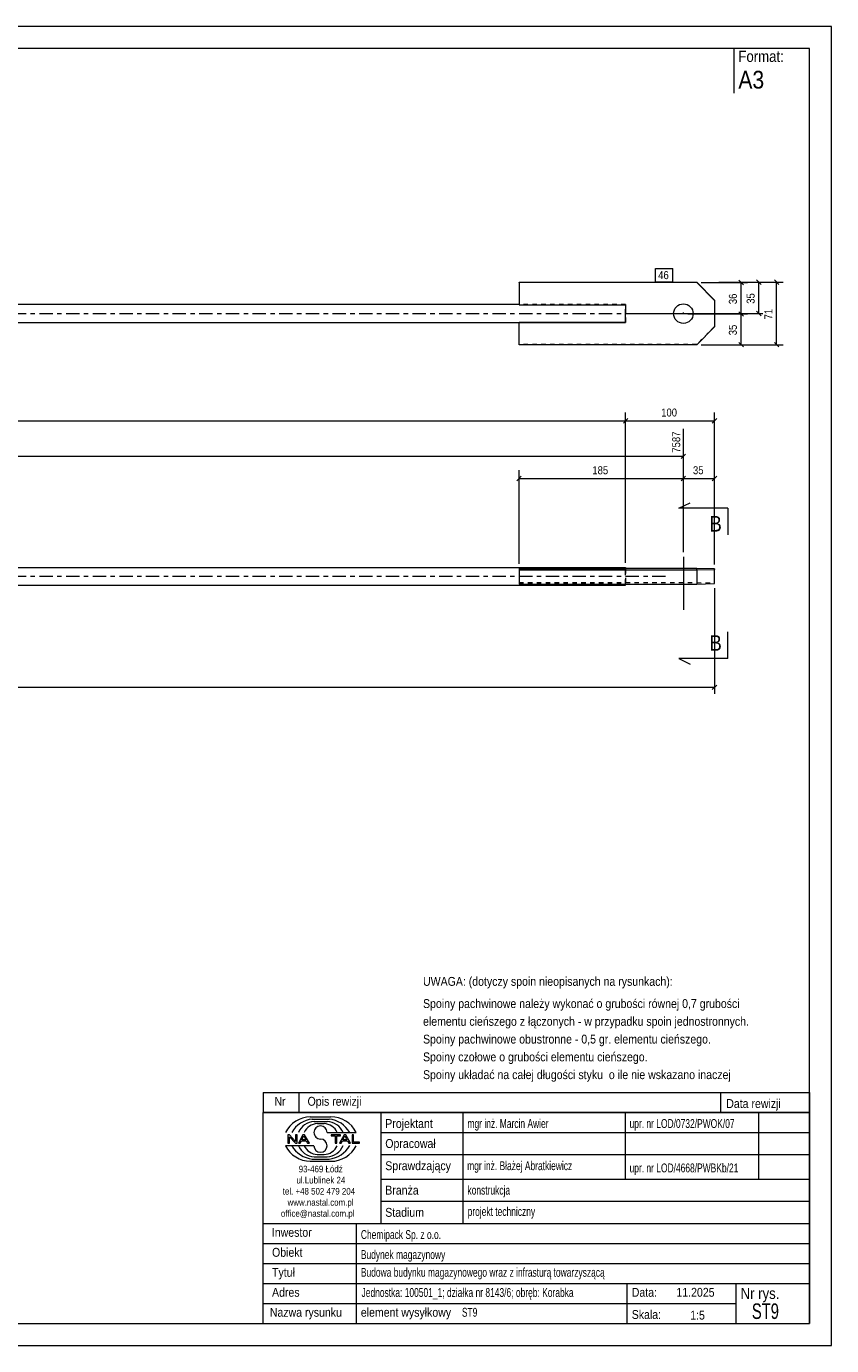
# Model space of a CAD drawing. Header units: millimetres. Extents: x 0 to 420, y 0 to 297.
# Tile 2 of 2: x 239 to 420, y 0 to 297. Entities that reach past the tile are written whole.
import ezdxf

# ---------------------------------------------------------------- set-up
doc = ezdxf.new("R2010")
doc.units = ezdxf.units.MM
for name, pattern in [('XKITLINE00', [0]), ('XKITLINE01', [4, 1, -1, 1, -1]), ('XKITLINE03', [6, 3, -1, 1, -1])]:
    doc.linetypes.add(name, pattern=pattern)
for name, color, linetype, lineweight in [('Arkusz rysunku', 3, 'Continuous', 0), ('Element', 2, 'Continuous', 0), ('Inny typ obiektu', 7, 'Continuous', 0), ('Przekrój', 7, 'Continuous', 0), ('Wymiar', 4, 'Continuous', 0), ('Znak elementu', 2, 'Continuous', 0), ('Śruba', 3, 'Continuous', 0)]:
    doc.layers.add(name, color=color, linetype=linetype, lineweight=lineweight)
doc.styles.add('ARIAL', font='ARIAL.TTF')

msp = doc.modelspace()

# ---------------------------------------------------------------- linework, layer by layer
at = {"layer": 'Arkusz rysunku', "linetype": 'XKITLINE00', "lineweight": 0}
for p, q in [((420, 297), (0, 297)), ((420, 297), (415, 297)), ((420, 0), (420, 297)), ((415, 292), (5, 292)), ((415, 5), (415, 292)), ((5, 5), (415, 5)), ((0, 0), (420, 0))]:
    msp.add_line(p, q, dxfattribs=at)
at = {"layer": 'Element', "linetype": 'XKITLINE00', "lineweight": 0}
for p, q in [((349.62, 239.32), (349.62, 239.4)), ((349.62, 239.4), (389.62, 239.4)), ((349.62, 239.32), (349.62, 234.33)), ((389.62, 239.32), (349.62, 239.32)), ((389.62, 239.4), (393.62, 235.4)), ((389.62, 239.32), (389.62, 239.4)), ((393.62, 235.32), (389.62, 239.32)), ((393.62, 235.4), (393.62, 235.32)), ((393.62, 235.32), (393.62, 229.33)), ((349.62, 234.36), (205.62, 234.36)), ((349.62, 234.33), (373.62, 234.33)), ((373.62, 234.33), (373.62, 233.47)), ((373.62, 233.47), (373.62, 233.36)), ((373.62, 231.21), (373.62, 233.36)), ((205.62, 230.36), (373.62, 230.36)), ((349.62, 230.33), (349.62, 230.36)), ((373.62, 230.33), (349.62, 230.33)), ((349.62, 225.33), (349.62, 230.33)), ((373.62, 231.21), (373.62, 230.33)), ((393.62, 229.33), (389.62, 225.33)), ((389.62, 225.33), (349.62, 225.33)), ((205.62, 175.21), (373.62, 175.21)), ((373.62, 174.76), (349.62, 174.76)), ((349.62, 174.76), (349.62, 174.64)), ((349.62, 174.64), (389.62, 174.64)), ((349.62, 174.64), (349.62, 171.44)), ((373.62, 175.21), (373.62, 174.78)), ((389.62, 174.98), (373.62, 174.98)), ((373.62, 174.76), (373.62, 174.78)), ((393.62, 174.88), (389.62, 174.98)), ((389.62, 174.64), (393.62, 174.74)), ((389.62, 174.64), (389.62, 171.44)), ((393.62, 174.74), (393.62, 174.88)), ((393.62, 171.54), (393.62, 174.74)), ((205.62, 171.21), (373.62, 171.21)), ((349.62, 171.44), (389.62, 171.44)), ((373.62, 171.21), (373.62, 171.44)), ((389.62, 171.44), (393.62, 171.54))]:
    msp.add_line(p, q, dxfattribs=at)
at = {"layer": 'Element', "linetype": 'XKITLINE01', "lineweight": 0}
for p, q in [((393.62, 235.4), (393.62, 235.4)), ((373.62, 234.4), (349.62, 234.4)), ((373.62, 234.36), (349.62, 234.36)), ((373.62, 234.33), (373.62, 234.4)), ((373.62, 234.36), (373.62, 233.47)), ((373.62, 233.47), (373.62, 231.21)), ((349.62, 230.4), (373.62, 230.4)), ((349.62, 230.4), (349.62, 230.36)), ((349.62, 230.36), (349.62, 230.4)), ((373.62, 230.63), (373.62, 231.21)), ((373.62, 230.36), (373.62, 231.21)), ((393.62, 229.4), (389.62, 225.41)), ((389.62, 225.41), (349.62, 225.41)), ((389.62, 225.33), (389.62, 225.41)), ((373.62, 174.98), (349.62, 174.98)), ((349.62, 174.98), (349.62, 174.86)), ((349.62, 174.98), (349.62, 174.64)), ((349.62, 174.86), (373.62, 174.86)), ((373.62, 171.44), (373.62, 174.94)), ((373.62, 174.78), (373.62, 174.86)), ((373.62, 174.86), (373.62, 171.56)), ((389.62, 174.64), (389.62, 174.98)), ((393.62, 174.88), (393.62, 174.74)), ((349.62, 171.78), (389.62, 171.78)), ((349.62, 171.66), (373.62, 171.66)), ((349.62, 171.56), (373.62, 171.56)), ((389.62, 171.78), (393.62, 171.68))]:
    msp.add_line(p, q, dxfattribs=at)
at = {"layer": 'Element', "linetype": 'XKITLINE03', "lineweight": 0}
for p, q in [((205.62, 232.36), (383.62, 232.36)), ((205.62, 173.21), (383.62, 173.21))]:
    msp.add_line(p, q, dxfattribs=at)
at = {"layer": 'Inny typ obiektu', "linetype": 'XKITLINE00', "lineweight": 0}
for p, q in [((398, 292), (398, 282)), ((292, 57), (292, 52.5)), ((292, 57), (415, 57)), ((300, 57), (300, 52.5)), ((395, 57), (395, 52.5)), ((415, 57), (415, 52.5)), ((415, 52.5), (292, 52.5)), ((292, 5), (292, 52.5)), ((292, 52.5), (415, 52.5)), ((302.62, 51.49), (307.23, 51.5)), ((303.07, 50.99), (306.86, 51)), ((303.46, 50.49), (306.45, 50.49)), ((318.5, 52.5), (318.5, 27.5)), ((337, 27.5), (337, 52.5)), ((373.5, 52.5), (373.5, 37.5)), ((403.5, 52.5), (403.5, 37.5)), ((415, 52.5), (415, 5)), ((304.2, 49.98), (305.73, 49.99)), ((306.42, 47.99), (312.98, 47.99)), ((318.5, 48), (415, 48)), ((303.43, 45.01), (297, 45.01)), ((297.93, 47.44), (297.57, 47.44)), ((297.57, 47.44), (297.57, 45.56)), ((297.57, 45.56), (297.9, 45.56)), ((297.9, 47.04), (299.29, 45.56)), ((297.9, 45.56), (297.9, 47.04)), ((299.31, 45.96), (297.93, 47.44)), ((299.29, 45.56), (299.65, 45.56)), ((299.65, 47.44), (299.31, 47.44)), ((299.31, 47.44), (299.31, 45.96)), ((299.65, 45.56), (299.65, 47.44)), ((300.96, 47.44), (299.94, 45.56)), ((299.94, 45.56), (300.31, 45.56)), ((300.31, 45.56), (300.61, 46.13)), ((300.61, 46.13), (301.71, 46.13)), ((300.71, 46.33), (301.14, 47.24)), ((301.6, 46.33), (300.71, 46.33)), ((301.33, 47.44), (300.96, 47.44)), ((301.14, 47.24), (301.6, 46.33)), ((302.41, 45.56), (301.33, 47.44)), ((301.71, 46.13), (302.02, 45.56)), ((302.02, 45.56), (302.41, 45.56)), ((309.43, 47.44), (307.34, 47.44)), ((307.34, 47.44), (307.34, 47.22)), ((307.34, 47.22), (308.21, 47.22)), ((308.21, 47.22), (308.21, 45.56)), ((308.21, 45.56), (308.56, 45.56)), ((308.56, 45.56), (308.56, 47.22)), ((308.56, 47.22), (309.43, 47.22)), ((310.21, 47.44), (309.2, 45.56)), ((309.2, 45.56), (309.57, 45.56)), ((309.43, 47.22), (309.43, 47.44)), ((309.57, 45.56), (309.86, 46.13)), ((309.86, 46.13), (310.96, 46.13)), ((309.96, 46.33), (310.39, 47.24)), ((310.86, 46.33), (309.96, 46.33)), ((310.59, 47.44), (310.21, 47.44)), ((310.4, 47.24), (310.39, 47.24)), ((310.4, 47.24), (310.86, 46.33)), ((311.67, 45.56), (310.59, 47.44)), ((310.96, 46.13), (311.27, 45.56)), ((311.27, 45.56), (311.67, 45.56)), ((312.36, 47.44), (312.01, 47.44)), ((312.01, 47.44), (312.01, 45.56)), ((312.01, 45.56), (313.66, 45.56)), ((312.36, 45.78), (312.36, 47.44)), ((313.66, 45.78), (312.36, 45.78)), ((313.66, 45.56), (313.66, 45.78)), ((303.07, 42.01), (306.86, 42)), ((303.46, 42.51), (306.45, 42.51)), ((304.2, 43.02), (305.73, 43.01)), ((318.5, 43), (415, 43)), ((302.62, 41.51), (307.23, 41.5)), ((318.5, 37.5), (415, 37.5)), ((318.5, 32.5), (415, 32.5)), ((292, 27.5), (415, 27.5)), ((313, 5), (313, 27.5)), ((292, 23), (415, 23)), ((292, 18.5), (415, 18.5)), ((292, 14), (415, 14)), ((374, 5), (374, 14)), ((398.5, 5), (398.5, 14)), ((292, 9.5), (398.5, 9.5)), ((292, 5), (415, 5))]:
    msp.add_line(p, q, dxfattribs=at)
for centre, radius, start, end in [((302.72, 45.08), 6.42, 90.8317, 153.0136), ((303.67, 45), 6.02, 95.7347, 150.2266), ((306.22, 46.41), 4.08, 22.7023, 86.7527), ((306.24, 44.98), 6.04, 29.8256, 84.1252), ((307.25, 45.07), 6.43, 27.0191, 90.199), ((303.7, 46.42), 4.07, 93.3428, 157.3393), ((304.33, 46.6), 3.38, 92.229, 155.8008), ((304.92, 47.99), 1.49, 0.0741, 179.9259), ((304.92, 47.99), 1.49, 179.9259, 270), ((305.59, 46.6), 3.39, 24.2351, 87.5913), ((302.72, 47.92), 6.42, 206.9864, 269.1683), ((303.67, 48), 6.02, 209.7734, 264.2653), ((303.7, 46.58), 4.07, 202.6607, 266.6572), ((304.33, 46.4), 3.38, 204.1992, 267.771), ((304.92, 45.01), 1.49, 180.0741, 359.9259), ((304.92, 45), 1.49, 0.0741, 90), ((305.59, 46.4), 3.39, 272.4087, 335.7649), ((306.22, 46.59), 4.08, 273.2473, 337.2977), ((306.24, 48.02), 6.04, 275.8748, 330.1744), ((307.25, 47.93), 6.43, 269.801, 332.9809)]:
    msp.add_arc(centre, radius, start, end, dxfattribs=at)
at = {"layer": 'Przekrój', "linetype": 'XKITLINE00', "lineweight": 0}
for p, q in [((385.62, 188.52), (388.12, 189.77)), ((390.62, 188.52), (385.62, 188.52)), ((396.62, 188.52), (390.62, 188.52)), ((396.62, 188.52), (396.62, 182.52)), ((396.62, 154.69), (396.62, 160.69)), ((385.62, 154.69), (388.12, 153.44)), ((390.62, 154.69), (385.62, 154.69)), ((396.62, 154.69), (390.62, 154.69))]:
    msp.add_line(p, q, dxfattribs=at)
at = {"layer": 'Wymiar', "linetype": 'XKITLINE00', "lineweight": 0}
for p, q in [((390.62, 239.32), (401.06, 239.32)), ((394.62, 239.4), (409.06, 239.4)), ((394.62, 239.4), (405.06, 239.4)), ((399.11, 239.83), (400.13, 238.81)), ((399.62, 232.26), (399.62, 239.32)), ((403.11, 239.91), (404.13, 238.89)), ((403.62, 232.36), (403.62, 239.4)), ((407.11, 239.91), (408.13, 238.89)), ((407.62, 225.33), (407.62, 239.4)), ((374.62, 232.36), (404.5, 232.36)), ((387.62, 232.26), (401.06, 232.26)), ((387.62, 232.26), (401.06, 232.26)), ((399.11, 232.77), (400.13, 231.75)), ((399.11, 232.77), (400.13, 231.75)), ((399.62, 225.33), (399.62, 232.26)), ((403.11, 232.87), (404.13, 231.86)), ((399.11, 225.84), (400.13, 224.82)), ((407.11, 225.84), (408.13, 224.82)), ((390.62, 225.33), (401.06, 225.33)), ((394.62, 225.33), (409.06, 225.33)), ((36.62, 208.21), (373.62, 208.21)), ((374.13, 208.72), (373.11, 207.7)), ((374.13, 208.72), (373.11, 207.7)), ((373.62, 176.21), (373.62, 210.07)), ((373.62, 176.21), (373.62, 210.07)), ((373.62, 208.21), (393.62, 208.21)), ((394.13, 208.72), (393.11, 207.7)), ((393.62, 175.88), (393.62, 210.07)), ((386.62, 178.61), (386.62, 206.37)), ((36.62, 200.21), (386.62, 200.21)), ((387.13, 200.72), (386.11, 199.7)), ((349.62, 175.98), (349.62, 197.07)), ((386.62, 178.61), (386.62, 197.07)), ((386.62, 178.61), (386.62, 197.07)), ((393.62, 175.88), (393.62, 197.07)), ((350.13, 195.72), (349.11, 194.7)), ((349.62, 195.21), (386.62, 195.21)), ((387.13, 195.72), (386.11, 194.7)), ((387.13, 195.72), (386.11, 194.7)), ((386.62, 195.21), (393.62, 195.21)), ((394.13, 195.72), (393.11, 194.7)), ((393.62, 170.54), (393.62, 146.77)), ((394.13, 148.72), (393.11, 147.7)), ((16.62, 148.21), (393.62, 148.21))]:
    msp.add_line(p, q, dxfattribs=at)
at = {"layer": 'Znak elementu', "linetype": 'XKITLINE00', "lineweight": 0}
for p, q in [((380.35, 242.5), (384.22, 242.5)), ((380.35, 239.5), (380.35, 242.5)), ((384.22, 239.5), (384.22, 242.5)), ((380.35, 239.5), (384.22, 239.5))]:
    msp.add_line(p, q, dxfattribs=at)
at = {"layer": 'Śruba', "linetype": 'XKITLINE00', "lineweight": 0}
for p, q in [((386.62, 232.26), (386.62, 232.55)), ((386.62, 177.61), (386.62, 165.61))]:
    msp.add_line(p, q, dxfattribs=at)
msp.add_circle((386.62, 232.33), 2.2, dxfattribs=at)

# ---------------------------------------------------------------- texts
at = {"layer": 'Inny typ obiektu', "style": 'ARIAL'}
for s, height, width, p in [('Format:', 2.5, 0.85, (399, 289)), ('A3', 4, 0.85, (399, 283)), ('UWAGA: (dotyczy spoin nieopisanych na rysunkach):', 2, 0.85, (328, 81)), ('Spoiny pachwinowe należy wykonać o grubości równej 0,7 grubości', 2, 0.85, (328, 76)), ('elementu cieńszego z łączonych - w przypadku spoin jednostronnych.', 2, 0.85, (328, 72)), ('Spoiny pachwinowe obustronne - 0,5 gr. elementu cieńszego.', 2, 0.85, (328, 68)), ('Spoiny czołowe o grubości elementu cieńszego.', 2, 0.85, (328, 64)), ('Spoiny układać na całej długości styku  o ile nie wskazano inaczej', 2, 0.85, (328, 60)), ('Nr', 2, 0.85, (294.54, 54)), ('Opis rewizji', 2, 0.85, (302, 54)), ('Data rewizji', 2, 0.85, (396.28, 53.5)), ('Projektant', 2, 0.85, (319.5, 49)), ('mgr inż. Marcin Awier', 2, 0.68, (338, 49)), ('upr. nr LOD/0732/PWOK/07', 2, 0.68, (374.5, 49)), ('Opracował', 2, 0.85, (319.5, 44.5)), ('Sprawdzający', 2, 0.85, (319.5, 39.5)), ('mgr inż. Błażej Abratkiewicz', 2, 0.68, (337.94, 39.5)), ('93-469 Łódź', 1.5, 0.85, (300, 39)), ('upr. nr LOD/4668/PWBKb/21', 2, 0.68, (374.5, 39)), ('ul.Lublinek 24', 1.5, 0.85, (299.5, 36.5)), ('Branża', 2, 0.85, (319.5, 34)), ('konstrukcja', 2, 0.68, (338, 34)), ('tel. +48 502 479 204', 1.5, 0.85, (296.41, 34)), ('www.nastal.com.pl', 1.5, 0.85, (297.5, 31.5)), ('office@nastal.com.pl', 1.5, 0.85, (296, 29)), ('Stadium', 2, 0.85, (319.5, 29)), ('projekt techniczny', 2, 0.68, (338.04, 29.19)), ('Inwestor', 2, 0.85, (293.96, 24.5)), ('Chemipack Sp. z o.o.', 2, 0.68, (314, 24)), ('Obiekt', 2, 0.85, (294, 20)), ('Budynek magazynowy', 2, 0.68, (314, 19.5)), ('Tytuł', 2, 0.85, (294, 15.5)), ('Budowa budynku magazynowego wraz z infrasturą towarzyszącą', 2, 0.68, (314, 15.5)), ('Adres', 2, 0.85, (294, 11)), ('Jednostka: 100501_1; działka nr 8143/6; obręb: Korabka', 2, 0.68, (314.16, 10.96)), ('Data:', 2, 0.85, (375, 11)), ('11.2025', 2, 0.85, (385.06, 11)), ('Nr rys.', 2.5, 0.85, (399.5, 10.5)), ('ST9', 3.5, 0.68, (402.04, 6)), ('Nazwa rysunku', 2, 0.85, (293.5, 6.5)), ('element wysyłkowy', 2, 0.85, (314, 6.5)), ('ST9', 2, 0.68, (336.75, 6.5)), ('Skala:', 2, 0.85, (375, 6)), ('1:5', 2, 0.85, (388.16, 5.85))]:
    msp.add_text(s, height=height, dxfattribs=dict(at, width=width)).set_placement(p)
at = {"layer": 'Przekrój', "style": 'ARIAL', "width": 0.85}
for p in [(392.51, 183.27), (392.51, 156.44)]:
    msp.add_text('B', height=3.5, dxfattribs=at).set_placement(p)
at = {"layer": 'Wymiar', "style": 'ARIAL', "width": 0.85}
for s, p in [('36', (398.66, 234.46)), ('35', (402.66, 234.55)), ('71', (406.66, 231.03)), ('35', (398.66, 227.46)), ('7587', (385.9, 201.03))]:
    msp.add_text(s, height=1.8, rotation=90.0002, dxfattribs=at).set_placement(p)
for s, p in [('100', (381.62, 209.17)), ('185', (366.12, 196.17)), ('35', (388.78, 196.17))]:
    msp.add_text(s, height=1.8, dxfattribs=at).set_placement(p)
at = {"layer": 'Znak elementu', "style": 'ARIAL', "width": 0.85}
msp.add_text('46', height=1.8, dxfattribs=at).set_placement((380.95, 240.1))

doc.saveas('drawing.dxf')
